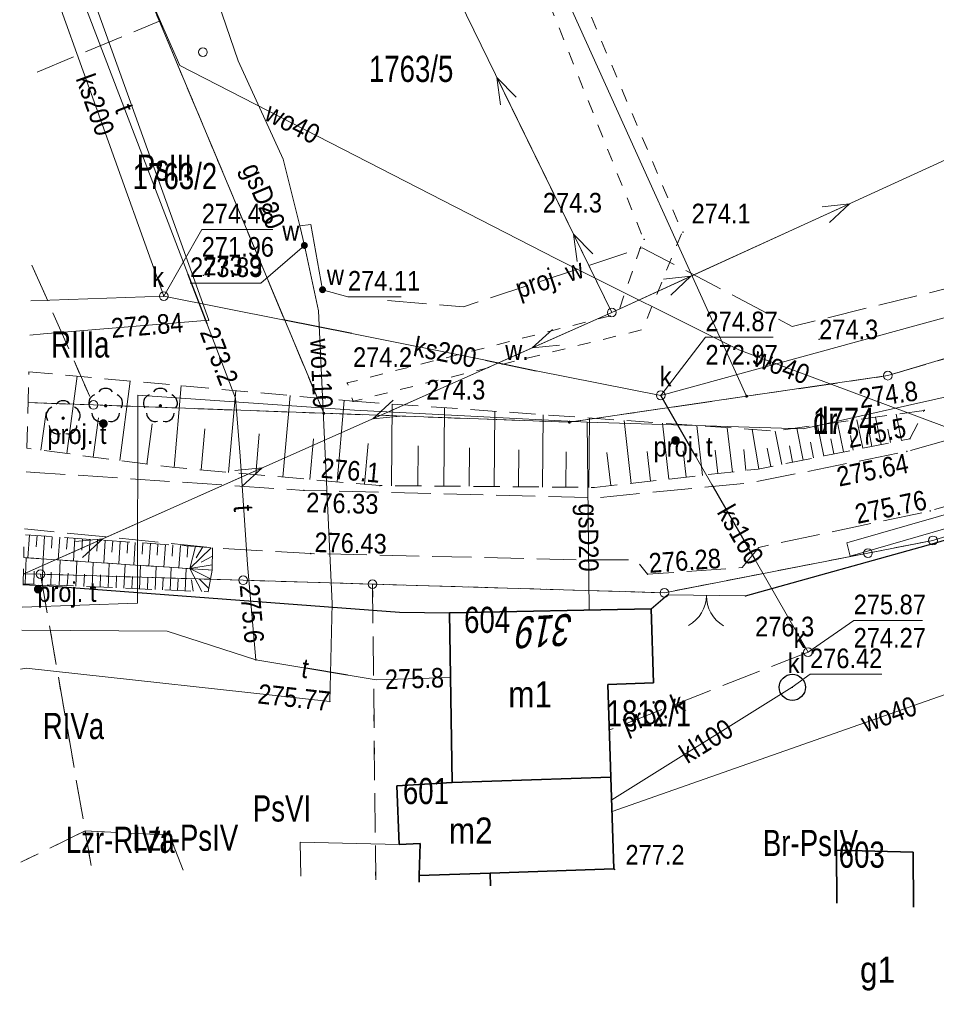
# Model space of a CAD drawing. Header units: metres. Extents: x 8377125 to 8377741, y 5529327 to 5529631.
# Tile 3 of 150: x 8377277 to 8377330, y 5529331 to 5529388. Entities that reach past the tile are written whole.
import ezdxf
from ezdxf.enums import TextEntityAlignment as Align

# ---------------------------------------------------------------- set-up
doc = ezdxf.new("R2010")
doc.units = ezdxf.units.M
doc.header["$MEASUREMENT"] = 0
for name, pattern in [('0.75_0.75', [1.5, 0.75, -0.75]), ('1.5_0.75', [2.25, 1.5, -0.75]), ('2.25_0.75', [3, 2.25, -0.75]), ('219-1000', [0]), ('egkk-1000', [3, 2.25, -0.75]), ('egug-1000', [1.5, 0.75, -0.75]), ('otob_1000', [0]), ('suep_nn_1000', [0])]:
    doc.linetypes.add(name, pattern=pattern)
doc.layers.get('0').update_dxf_attribs({"color": 2})
for name, color, linetype in [('000 Inne (niezydentyfikowane)', 7, 'Continuous'), ('203-punkt graniczny', 7, 'Continuous'), ('brama', 7, 'Continuous'), ('drzewo liściaste', 7, 'Continuous'), ('obudowa ochronna przewodu', 7, 'Continuous'), ('ogrodzenie trwałe', 7, 'Continuous'), ('osadnik  szambo', 7, 'Continuous'), ('osadnik  szambo-Atr17', 7, 'Continuous'), ('przewód wodociągowy - ob. projektowany', 7, 'Continuous'), ('przewód wodociągowy - ob. projektowany-Atr1', 7, 'Continuous'), ('rzędna-Atr3', 7, 'Continuous'), ('rów melioracyjny (poligon)', 7, 'Continuous'), ('rów melioracyjny (poligon)-Atr17', 7, 'Continuous'), ('rów przydrożny (poligon)', 7, 'Continuous'), ('studnia kanalizacyjna', 7, 'Continuous'), ('studnia kanalizacyjna-Atr17', 7, 'Continuous'), ('zasuwa lub zawór', 7, 'Continuous'), ('zasuwa lub zawór-Atr17', 7, 'Continuous')]:
    doc.layers.add(name, color=color, linetype=linetype)
for name, color, linetype, lineweight in [('202-punkt graniczny', 7, 'Continuous', 0), ('210-oznaczenie konturu użytku gruntowego', 7, 'Continuous', 0), ('211-numer działki ewidencyjnej', 7, 'Continuous', 0), ('217-kontur klasyfikacyjny', 7, 'Continuous', 0), ('218-kontur użytku gruntowego', 7, 'Continuous', 0), ('219-działka ewidencyjna', 7, 'Continuous', 0), ('238-Punkt adresowy budynku', 7, 'Continuous', 0), ('312-budynek ewidencyjny', 7, 'Continuous', 0), ('312-oznaczenie budynku ewidencyjnego', 7, 'Continuous', 0), ('312-oznaczenie budynku ewidencyjnego-Atr117', 7, 'Continuous', 0), ('inna budowla', 7, 'Continuous', 0), ('jezdnia', 7, 'Continuous', 0), ('pikieta naturalna', 7, 'Continuous', 0), ('pikieta naturalna-Atr2', 7, 'Continuous', 0), ('pikieta sztuczna', 7, 'Continuous', 0), ('pikieta sztuczna-Atr2', 7, 'Continuous', 0), ('przewód elektroenergetyczny niskiego napięcia', 7, 'Continuous', 0), ('przewód gazowy', 7, 'Continuous', 0), ('przewód gazowy-Atr1', 7, 'Continuous', 0), ('przewód kanalizacyjny', 7, 'Continuous', 0), ('przewód kanalizacyjny - ob. projektowany', 7, 'Continuous', 0), ('przewód kanalizacyjny - ob. projektowany-Atr1', 7, 'Continuous', 0), ('przewód kanalizacyjny-Atr1', 7, 'Continuous', 0), ('przewód telekomunikacyjny podziemny', 7, 'Continuous', 0), ('przewód telekomunikacyjny podziemny-Atr1', 7, 'Continuous', 0), ('przewód wodociągowy', 7, 'Continuous', 0), ('przewód wodociągowy-Atr1', 7, 'Continuous', 0), ('rzędna', 7, 'Continuous', 0), ('rzędna-Atr2', 7, 'Continuous', 0), ('skarpa nieumocniona', 7, 'Continuous', 0), ('słup przewodów napowietrznych', 7, 'Continuous', 0), ('słupek telekomunikacyjny - ob. projektowany', 7, 'Continuous', 0), ('słupek telekomunikacyjny - ob. projektowany-Atr17', 7, 'Continuous', 0)]:
    doc.layers.add(name, color=color, linetype=linetype, lineweight=lineweight)
doc.styles.get("Standard").update_dxf_attribs({"font": 'Working1250.shx', "width": 0.75})
doc.linetypes.add('902-1000', pattern='A,5,0,[1,ksztalty.shx,S=1,R=0,X=0,Y=0],5', length=10)

# ---------------------------------------------------------------- blocks, each defined once
blk = doc.blocks.new('OP021')
at = {"linetype": 'Continuous', "lineweight": 13}
h = blk.add_hatch(color=0, dxfattribs=at)
edge = h.paths.add_edge_path()
edge.add_arc((0, 0), 0.1, 0, 360)
at = {"color": 0, "linetype": 'Continuous', "lineweight": -3}
for centre, start, end in [((-0.476, 0.154), 110.388, 213.756), ((0, 0.5), 38.316, 141.684), ((0.476, 0.154), 326.244, 69.612), ((-0.294, -0.404), 182.272, 285.64), ((0.294, -0.404), 254.36, 357.728), ((0.294, -0.404), 254.36, 357.728)]:
    blk.add_arc(centre, 0.5, start, end, dxfattribs=at)
blk = doc.blocks.new('PW01')
at = {"linetype": 'Continuous', "lineweight": 13}
h = blk.add_hatch(color=0, dxfattribs=at)
edge = h.paths.add_edge_path()
edge.add_arc((0, 0), 0.045, 0, 360)
blk = doc.blocks.new('US15')
at = {"color": 0, "linetype": 'Continuous', "lineweight": 13}
blk.add_circle((0, 0), 0.25, dxfattribs=at)
blk = doc.blocks.new('US25')
at = {"linetype": 'Continuous', "lineweight": 0}
h = blk.add_hatch(color=0, dxfattribs=at)
edge = h.paths.add_edge_path()
edge.add_arc((0, 0), 0.2, 0, 360)
blk = doc.blocks.new('SUKM')
at = {"color": 0, "linetype": 'Continuous'}
blk.add_circle((0, 0), 0.75, dxfattribs=at)
blk = doc.blocks.new('SUEP1')
at = {"color": 0, "linetype": 'Continuous'}
for p, q in [((0, 0), (5, 0)), ((5, 0), (3.5, 0.5)), ((5, 0), (3.5, -0.5)), ((5, 0), (15, 0)), ((15, 0), (13.5, 0.5)), ((15, 0), (13.5, -0.5))]:
    blk.add_line(p, q, dxfattribs=at)
blk = doc.blocks.new('OK02')
at = {"color": 0, "linetype": 'Continuous', "lineweight": 0}
for centre, start, end in [((-2, 0), 0, 60), ((2, 0), 120, 180)]:
    blk.add_arc(centre, 2, start, end, dxfattribs=at)
blk = doc.blocks.new('US09')
at = {"linetype": 'Continuous', "lineweight": 0}
h = blk.add_hatch(color=0, dxfattribs=at)
edge = h.paths.add_edge_path()
edge.add_arc((0, 0), 0.25, 0, 360)
blk = doc.blocks.new('202')
at = {"color": 0, "linetype": 'Continuous', "lineweight": 0}
blk.add_circle((0, 0), 0.25, dxfattribs=at)
blk = doc.blocks.new('203')
at = {"linetype": 'Continuous', "lineweight": 0}
h = blk.add_hatch(color=0, dxfattribs=at)
edge = h.paths.add_edge_path()
edge.add_arc((0, 0), 0.09, 0, 360)

msp = doc.modelspace()

# ---------------------------------------------------------------- linework, layer by layer
at = {"layer": '000 Inne (niezydentyfikowane)', "color": 7, "linetype": 'Continuous', "lineweight": 13}
for p, q in [((8377280.04, 5529363.01), (8377280.62, 5529367.45)), ((8377283.08, 5529362.61), (8377283.67, 5529367.17)), ((8377286.18, 5529362.21), (8377286.6, 5529366.91)), ((8377289.31, 5529361.93), (8377289.72, 5529366.62)), ((8377292.43, 5529361.66), (8377292.84, 5529366.34)), ((8377295.54, 5529361.39), (8377295.95, 5529366.06)), ((8377298.65, 5529361.16), (8377298.69, 5529365.85)), ((8377278.55, 5529363.2), (8377278.84, 5529365.39)), ((8377301.66, 5529361.14), (8377301.69, 5529365.64)), ((8377304.55, 5529361.12), (8377304.58, 5529365.44)), ((8377307.32, 5529361.09), (8377307.35, 5529365.24)), ((8377327.91, 5529363.76), (8377327.61, 5529365.27)), ((8377281.55, 5529362.81), (8377281.84, 5529365.06)), ((8377284.62, 5529362.41), (8377284.92, 5529364.72)), ((8377309.97, 5529361.07), (8377310.01, 5529365.05)), ((8377312.41, 5529361.3), (8377312, 5529364.91)), ((8377314.57, 5529361.55), (8377314.21, 5529364.76)), ((8377316.49, 5529361.76), (8377316.17, 5529364.62)), ((8377323.45, 5529362.87), (8377323.1, 5529364.64)), ((8377324.59, 5529363.1), (8377324.25, 5529364.8)), ((8377325.69, 5529363.32), (8377325.36, 5529364.95)), ((8377326.75, 5529363.53), (8377326.43, 5529365.1)), ((8377287.74, 5529362.07), (8377287.95, 5529364.42)), ((8377290.87, 5529361.8), (8377291.07, 5529364.14)), ((8377318.21, 5529361.95), (8377317.92, 5529364.49)), ((8377319.73, 5529362.13), (8377319.34, 5529364.39)), ((8377321.04, 5529362.39), (8377320.66, 5529364.3)), ((8377322.27, 5529362.64), (8377321.91, 5529364.47)), ((8377326.22, 5529363.42), (8377326.06, 5529364.23)), ((8377327.29, 5529363.64), (8377327.13, 5529364.41)), ((8377293.98, 5529361.52), (8377294.19, 5529363.86)), ((8377297.1, 5529361.25), (8377297.31, 5529363.59)), ((8377322.87, 5529362.76), (8377322.69, 5529363.66)), ((8377324.03, 5529362.99), (8377323.86, 5529363.85)), ((8377325.14, 5529363.21), (8377324.98, 5529364.04)), ((8377300.17, 5529361.15), (8377300.19, 5529363.45)), ((8377303.12, 5529361.13), (8377303.14, 5529363.33)), ((8377305.95, 5529361.11), (8377305.97, 5529363.22)), ((8377308.66, 5529361.08), (8377308.68, 5529363.11)), ((8377311.23, 5529361.17), (8377311.01, 5529363.08)), ((8377313.52, 5529361.43), (8377313.33, 5529363.13)), ((8377315.56, 5529361.66), (8377315.39, 5529363.17)), ((8377317.37, 5529361.86), (8377317.22, 5529363.21)), ((8377318.99, 5529362.04), (8377318.86, 5529363.24)), ((8377320.41, 5529362.26), (8377320.2, 5529363.31)), ((8377321.66, 5529362.51), (8377321.48, 5529363.45)), ((8377277.89, 5529358.33), (8377277.8, 5529357.02)), ((8377278.33, 5529358.3), (8377278.28, 5529357.65)), ((8377278.76, 5529358.27), (8377278.67, 5529356.97)), ((8377279.2, 5529358.24), (8377279.15, 5529357.59)), ((8377279.63, 5529358.21), (8377279.54, 5529356.91)), ((8377280.07, 5529358.18), (8377280.02, 5529357.53)), ((8377280.5, 5529358.15), (8377280.41, 5529356.85)), ((8377280.94, 5529358.12), (8377280.89, 5529357.47)), ((8377281.37, 5529358.09), (8377281.28, 5529356.79)), ((8377281.8, 5529358.06), (8377281.76, 5529357.41)), ((8377282.24, 5529358.03), (8377282.15, 5529356.73)), ((8377282.67, 5529358), (8377282.62, 5529357.35)), ((8377283.1, 5529357.97), (8377283.01, 5529356.68)), ((8377283.53, 5529357.94), (8377283.49, 5529357.3)), ((8377283.96, 5529357.91), (8377283.88, 5529356.62)), ((8377284.4, 5529357.88), (8377284.35, 5529357.24)), ((8377284.83, 5529357.85), (8377284.74, 5529356.56)), ((8377285.26, 5529357.82), (8377285.21, 5529357.18)), ((8377285.69, 5529357.79), (8377285.6, 5529356.5)), ((8377286.12, 5529357.77), (8377286.07, 5529357.12)), ((8377286.55, 5529357.74), (8377286.46, 5529356.45)), ((8377286.98, 5529357.71), (8377286.93, 5529357.06)), ((8377287.41, 5529357.68), (8377287.08, 5529356.41)), ((8377288.31, 5529357.61), (8377287.08, 5529356.41)), ((8377287.84, 5529357.65), (8377287.46, 5529357.03)), ((8377277.64, 5529355.54), (8377277.7, 5529357.03)), ((8377278.62, 5529355.49), (8377278.68, 5529356.96)), ((8377279.59, 5529355.45), (8377279.65, 5529356.9)), ((8377280.54, 5529355.41), (8377280.6, 5529356.84)), ((8377281.48, 5529355.37), (8377281.54, 5529356.77)), ((8377288.38, 5529357.13), (8377287.73, 5529356.77)), ((8377278.13, 5529355.52), (8377278.16, 5529356.26)), ((8377279.11, 5529355.47), (8377279.14, 5529356.2)), ((8377280.06, 5529355.43), (8377280.1, 5529356.15)), ((8377282.4, 5529355.33), (8377282.46, 5529356.71)), ((8377283.31, 5529355.29), (8377283.37, 5529356.65)), ((8377284.21, 5529355.25), (8377284.26, 5529356.59)), ((8377285.09, 5529355.21), (8377285.15, 5529356.53)), ((8377285.96, 5529355.17), (8377286.01, 5529356.48)), ((8377286.82, 5529355.14), (8377286.88, 5529356.42)), ((8377288.37, 5529356.62), (8377287.08, 5529356.41)), ((8377288.28, 5529355.83), (8377287.09, 5529356.41)), ((8377287.78, 5529355.1), (8377287.09, 5529356.41)), ((8377281.01, 5529355.39), (8377281.04, 5529356.1)), ((8377281.94, 5529355.35), (8377281.97, 5529356.05)), ((8377282.86, 5529355.31), (8377282.89, 5529356)), ((8377283.76, 5529355.27), (8377283.79, 5529355.95)), ((8377284.65, 5529355.23), (8377284.68, 5529355.9)), ((8377285.52, 5529355.19), (8377285.55, 5529355.85)), ((8377286.39, 5529355.16), (8377286.42, 5529355.8)), ((8377287.27, 5529355.12), (8377287.18, 5529355.76)), ((8377288.17, 5529355.26), (8377287.63, 5529355.83))]:
    msp.add_line(p, q, dxfattribs=at)
at = {"layer": '217-kontur klasyfikacyjny', "color": 3, "linetype": 'egkk-1000', "lineweight": 18, "flags": 128}
for points in [[(8377294.77, 5529365.32), (8377280.76, 5529398.75)], [(8377327.13, 5529367.48), (8377358.51, 5529376.84)], [(8377278.027, 5529373.826), (8377281.56, 5529365.8)], [(8377319.03, 5529366.3), (8377327.13, 5529367.48)], [(8377277.806, 5529365.933), (8377281.56, 5529365.8)], [(8377281.56, 5529365.8), (8377294.77, 5529365.32)], [(8377308.86, 5529364.81), (8377319.03, 5529366.3)], [(8377294.77, 5529365.32), (8377308.86, 5529364.81)], [(8377341.4, 5529361.67), (8377329.72, 5529358.03)], [(8377329.72, 5529358.03), (8377325.99, 5529357.3)], [(8377325.99, 5529357.3), (8377314.31, 5529355.02)], [(8377278.52, 5529356.09), (8377277.532, 5529356.119)], [(8377278.52, 5529356.09), (8377281.08, 5529341.36)], [(8377290.15, 5529355.74), (8377278.52, 5529356.09)], [(8377297.57, 5529355.52), (8377290.15, 5529355.74)], [(8377297.57, 5529355.52), (8377297.752, 5529338.546)], [(8377314.31, 5529355.02), (8377297.57, 5529355.52)], [(8377281.08, 5529341.36), (8377277.401, 5529339.573)], [(8377281.08, 5529341.36), (8377281.426, 5529339.37)], [(8377285.92, 5529341.12), (8377281.08, 5529341.36)], [(8377286.705, 5529339.104), (8377285.92, 5529341.12)]]:
    msp.add_lwpolyline(points, dxfattribs=at)
at = {"layer": '218-kontur użytku gruntowego', "color": 3, "linetype": 'egug-1000', "lineweight": 18, "flags": 128}
for points in [[(8377294.77, 5529365.32), (8377280.76, 5529398.75)], [(8377327.13, 5529367.48), (8377358.51, 5529376.84)], [(8377278.027, 5529373.826), (8377281.56, 5529365.8)], [(8377319.03, 5529366.3), (8377327.13, 5529367.48)], [(8377277.806, 5529365.933), (8377281.56, 5529365.8)], [(8377281.56, 5529365.8), (8377294.77, 5529365.32)], [(8377308.86, 5529364.81), (8377319.03, 5529366.3)], [(8377294.77, 5529365.32), (8377308.86, 5529364.81)], [(8377341.4, 5529361.67), (8377329.72, 5529358.03)], [(8377329.72, 5529358.03), (8377325.99, 5529357.3)], [(8377325.99, 5529357.3), (8377314.31, 5529355.02)], [(8377278.52, 5529356.09), (8377277.532, 5529356.119)], [(8377278.52, 5529356.09), (8377281.08, 5529341.36)], [(8377290.15, 5529355.74), (8377278.52, 5529356.09)], [(8377297.57, 5529355.52), (8377290.15, 5529355.74)], [(8377297.57, 5529355.52), (8377297.752, 5529338.546)], [(8377314.31, 5529355.02), (8377297.57, 5529355.52)], [(8377281.08, 5529341.36), (8377277.401, 5529339.573)], [(8377281.426, 5529339.37), (8377281.08, 5529341.36)], [(8377285.92, 5529341.12), (8377281.08, 5529341.36)], [(8377286.705, 5529339.104), (8377285.92, 5529341.12)]]:
    msp.add_lwpolyline(points, dxfattribs=at)
at = {"layer": '219-działka ewidencyjna', "color": 7, "linetype": '219-1000', "lineweight": 18, "flags": 128}
for points in [[(8377319.03, 5529366.3), (8377299.02, 5529410.54)], [(8377294.77, 5529365.32), (8377280.76, 5529398.75)], [(8377358.51, 5529376.84), (8377327.13, 5529367.48)], [(8377327.13, 5529367.48), (8377319.03, 5529366.3)], [(8377281.56, 5529365.8), (8377277.806, 5529365.933)], [(8377294.77, 5529365.32), (8377281.56, 5529365.8)], [(8377319.03, 5529366.3), (8377308.86, 5529364.81)], [(8377308.86, 5529364.81), (8377294.77, 5529365.32)], [(8377329.72, 5529358.03), (8377341.4, 5529361.67)], [(8377329.72, 5529358.03), (8377325.99, 5529357.3)], [(8377325.99, 5529357.3), (8377314.31, 5529355.02)], [(8377278.52, 5529356.09), (8377277.532, 5529356.119)], [(8377290.15, 5529355.74), (8377278.52, 5529356.09)], [(8377297.57, 5529355.52), (8377290.15, 5529355.74)], [(8377314.31, 5529355.02), (8377297.57, 5529355.52)]]:
    msp.add_lwpolyline(points, dxfattribs=at)
at = {"layer": '312-budynek ewidencyjny', "color": 7, "linetype": 'Continuous', "lineweight": 35, "flags": 128}
for points in [[(8377301.99, 5529353.87), (8377313.56, 5529354.11)], [(8377313.56, 5529354.11), (8377313.68, 5529349.86)], [(8377302.13, 5529344.14), (8377301.99, 5529353.87)], [(8377313.68, 5529349.86), (8377311.07, 5529349.77)], [(8377311.07, 5529349.77), (8377311.24, 5529344.44)], [(8377302.13, 5529344.14), (8377311.24, 5529344.44)], [(8377311.24, 5529344.44), (8377302.13, 5529344.14)], [(8377311.24, 5529344.44), (8377311.42, 5529339.18)], [(8377298.97, 5529343.95), (8377302.13, 5529344.14)], [(8377299.09, 5529340.59), (8377298.97, 5529343.95)], [(8377300.3, 5529340.63), (8377299.09, 5529340.59)], [(8377300.25, 5529338.81), (8377300.3, 5529340.63)], [(8377324.19, 5529340.26), (8377328.59, 5529340.15)], [(8377324.206, 5529337.21), (8377324.19, 5529340.26)], [(8377328.59, 5529340.15), (8377328.607, 5529336.988)], [(8377300.242, 5529338.42), (8377300.25, 5529338.81)], [(8377304.32, 5529338.94), (8377300.25, 5529338.81)], [(8377300.25, 5529338.81), (8377304.32, 5529338.94)], [(8377311.42, 5529339.18), (8377304.32, 5529338.94)], [(8377304.32, 5529338.94), (8377304.344, 5529338.213)]]:
    msp.add_lwpolyline(points, dxfattribs=at)
at = {"layer": 'brama', "color": 7, "linetype": 'otob_1000', "lineweight": 18, "flags": 128}
msp.add_lwpolyline([(8377318.96, 5529354.84), (8377314.49, 5529354.9)], dxfattribs=at)
at = {"layer": 'inna budowla', "color": 7, "linetype": 'Continuous', "lineweight": 18, "flags": 128}
msp.add_lwpolyline([(8377293.459, 5529338.763), (8377293.42, 5529340.71), (8377299.09, 5529340.59), (8377300.3, 5529340.63), (8377300.25, 5529338.81), (8377300.242, 5529338.42)], dxfattribs=at)
at = {"layer": 'jezdnia', "color": 7, "linetype": '2.25_0.75', "lineweight": 18, "flags": 128}
for points in [[(8377277.695, 5529361.961), (8377278.2, 5529361.93), (8377293.63, 5529360.9), (8377310.5, 5529360.48), (8377319.37, 5529361.35), (8377328.22, 5529363.13), (8377339.71, 5529366.36), (8377354.04, 5529371.41), (8377355.97, 5529372.32), (8377360.29, 5529374.94), (8377362.8, 5529379.34), (8377362.77, 5529380.92), (8377362.54, 5529383), (8377360.4, 5529384.47), (8377349.64, 5529391.82), (8377340.62, 5529398.14), (8377334.24, 5529403.03), (8377329.71, 5529406.95), (8377325.37, 5529411.15), (8377320.6, 5529417.47), (8377313.93, 5529425.79), (8377310.72, 5529429.36), (8377307.38, 5529433.92), (8377292.91, 5529457.08), (8377290.29, 5529460.98), (8377287.39, 5529465.53), (8377285.2, 5529468.73), (8377280.871, 5529475.584)], [(8377443.04, 5529345.94), (8377433.33, 5529347.99), (8377429.84, 5529348.86), (8377424.97, 5529350.27), (8377417.41, 5529352.72), (8377412.73, 5529354.53), (8377406.32, 5529357.3), (8377399.1, 5529360.76), (8377391.2, 5529364.89), (8377382.64, 5529369.9), (8377376.04, 5529374.16), (8377373.14, 5529374.17), (8377371.24, 5529374.06), (8377367.31, 5529372.76), (8377363.92, 5529371.49), (8377361.2, 5529370.29), (8377360.71, 5529369.31), (8377356.58, 5529368.12), (8377355.84, 5529368.15), (8377349.93, 5529366.07), (8377340.52, 5529362.94), (8377329.56, 5529359.72), (8377319.73, 5529357.63), (8377318.78, 5529356.47), (8377313.35, 5529356.09), (8377312.67, 5529356.92), (8377309.78, 5529356.91), (8377294.03, 5529357.27), (8377288.38, 5529357.61), (8377277.604, 5529358.697)]]:
    msp.add_lwpolyline(points, dxfattribs=at)
at = {"layer": 'obudowa ochronna przewodu', "color": 7, "linetype": 'Continuous', "lineweight": 25, "flags": 128}
for points in [[(8377288.08, 5529370.45), (8377286.99, 5529373.28)], [(8377296.38, 5529369.89), (8377292.42, 5529370.68)], [(8377304.04, 5529368.36), (8377306.95, 5529367.76)], [(8377316.08, 5529362.9), (8377314.1, 5529366.35)], [(8377317.03, 5529361.24), (8377319.51, 5529356.92)], [(8377296.14, 5529350.3), (8377293.74, 5529350.7)]]:
    msp.add_lwpolyline(points, dxfattribs=at)
at = {"layer": 'ogrodzenie trwałe', "color": 7, "linetype": '902-1000', "lineweight": 25, "flags": 128}
for points in [[(8377318.96, 5529354.84), (8377329.81, 5529357.87), (8377351.43, 5529364.31), (8377354.39, 5529365.07), (8377355.53, 5529360.66), (8377356.6, 5529360.91)], [(8377277.515, 5529355.495), (8377279.01, 5529355.43), (8377299.11, 5529353.91), (8377301.99, 5529353.87)], [(8377313.56, 5529354.11), (8377314.49, 5529354.9)]]:
    msp.add_lwpolyline(points, dxfattribs=at)
at = {"layer": 'przewód elektroenergetyczny niskiego napięcia', "color": 1, "linetype": 'suep_nn_1000', "lineweight": 18, "flags": 128}
for points in [[(8377311.29, 5529371.1), (8377294.2, 5529406.1)], [(8377311.29, 5529371.1), (8377346.87, 5529387.38)], [(8377277.531, 5529356.087), (8377311.29, 5529371.1)]]:
    msp.add_lwpolyline(points, dxfattribs=at)
at = {"layer": 'przewód gazowy', "color": 40, "linetype": 'Continuous', "lineweight": 18}
msp.add_lwpolyline([(8377363.946, 5529436.866), (8377368.85, 5529427.14), (8377381.93, 5529403.5), (8377368.17, 5529387.31), (8377358.01, 5529376.53), (8377340.05, 5529368.4), (8377322.27, 5529364.42), (8377309.89, 5529364.81), (8377296.54, 5529365.5), (8377284.11, 5529366.36), (8377284.09, 5529354.43), (8377277.478, 5529354.194)], dxfattribs=at)
at = {"layer": 'przewód gazowy', "color": 40, "linetype": 'Continuous', "lineweight": 18, "flags": 128}
msp.add_lwpolyline([(8377309.89, 5529364.81), (8377310, 5529354.04)], dxfattribs=at)
at = {"layer": 'przewód kanalizacyjny', "color": 34, "linetype": 'Continuous', "lineweight": 18, "flags": 128}
for points in [[(8377278.529, 5529391.789), (8377285.59, 5529372.04)], [(8377415.98, 5529350.86), (8377388.49, 5529363.3), (8377388.32, 5529362.55), (8377387.42, 5529358.67), (8377386.88, 5529356.33), (8377368.31, 5529357.02), (8377367.06, 5529364.4), (8377362.59, 5529367.24), (8377355.03, 5529372.05), (8377353.71, 5529372.9), (8377350.33, 5529375.04), (8377348.97, 5529375.91), (8377314.1, 5529366.35), (8377306.95, 5529367.76), (8377304.04, 5529368.36), (8377296.38, 5529369.89), (8377292.42, 5529370.68), (8377285.59, 5529372.04)], [(8377277.97, 5529371.773), (8377285.59, 5529372.04)], [(8377322.55, 5529351.62), (8377319.51, 5529356.92), (8377317.03, 5529361.24), (8377316.08, 5529362.9), (8377314.1, 5529366.34)], [(8377321.65, 5529349.6), (8377311.29, 5529343.15)]]:
    msp.add_lwpolyline(points, dxfattribs=at)
at = {"layer": 'przewód kanalizacyjny - ob. projektowany', "color": 34, "linetype": '2.25_0.75', "lineweight": 18, "flags": 128}
msp.add_lwpolyline([(8377322.55, 5529351.62), (8377311.15, 5529347.14)], dxfattribs=at)
at = {"layer": 'przewód telekomunikacyjny podziemny', "color": 30, "linetype": 'Continuous', "lineweight": 18, "flags": 128}
for points in [[(8377278.623, 5529395.15), (8377289.7, 5529366.19), (8377289.97, 5529362.87), (8377290.4, 5529356.65), (8377290.88, 5529351.17), (8377285.78, 5529352.83), (8377277.442, 5529352.886)], [(8377290.88, 5529351.17), (8377297.78, 5529350.03), (8377302.04, 5529350.17)]]:
    msp.add_lwpolyline(points, dxfattribs=at)
at = {"layer": 'przewód wodociągowy', "color": 5, "linetype": 'Continuous', "lineweight": 18, "flags": 128}
for points in [[(8377277.379, 5529350.646), (8377277.7, 5529350.69), (8377295.12, 5529348.79), (8377295.26, 5529354.4), (8377294.47, 5529371.2), (8377293.66, 5529374.95), (8377293.4, 5529376.08), (8377292.44, 5529379.9), (8377289.87, 5529385.54), (8377285.96, 5529396.94), (8377284.84, 5529399.46), (8377281.7, 5529407.55)], [(8377278.836, 5529402.776), (8377286.51, 5529385.28), (8377308.09, 5529374.21), (8377318.58, 5529368.97), (8377339.76, 5529361.06), (8377341.31, 5529358.97)], [(8377277.914, 5529369.797), (8377278.7, 5529369.88), (8377288.17, 5529370.66), (8377278.678, 5529397.123)], [(8377294.7, 5529372.41), (8377294.03, 5529376.15), (8377293.4, 5529376.08)], [(8377311.31, 5529342.48), (8377344.9, 5529354.28)]]:
    msp.add_lwpolyline(points, dxfattribs=at)
at = {"layer": 'przewód wodociągowy - ob. projektowany', "color": 5, "linetype": '2.25_0.75', "lineweight": 18, "flags": 128}
for points in [[(8377278.336, 5529384.898), (8377285.39, 5529387.83)], [(8377298.43, 5529371.79), (8377302.78, 5529371.43), (8377313.04, 5529374.82), (8377321.64, 5529370.3), (8377351.85, 5529377.74), (8377364.41, 5529356.53), (8377404.51, 5529350.46), (8377438.66, 5529338.04), (8377439.025, 5529331.413)]]:
    msp.add_lwpolyline(points, dxfattribs=at)
at = {"layer": 'rzędna-Atr2', "color": 7, "flags": 128}
for points in [[(8377285.59, 5529372.04), (8377287.77, 5529375.87), (8377291.852, 5529375.87)], [(8377293.66, 5529374.95), (8377291.17, 5529372.79), (8377287.104, 5529372.79)], [(8377294.7, 5529372.41), (8377296.16, 5529372.01), (8377299.22, 5529372.01)], [(8377314.1, 5529366.35), (8377316.67, 5529369.68), (8377320.556, 5529369.68)], [(8377322.55, 5529351.62), (8377325.17, 5529353.44), (8377329.12, 5529353.44)], [(8377321.65, 5529349.6), (8377322.67, 5529350.35), (8377326.794, 5529350.35)]]:
    msp.add_lwpolyline(points, dxfattribs=at)
at = {"layer": 'rów melioracyjny (poligon)', "color": 7, "linetype": '0.75_0.75', "lineweight": 18, "flags": 128}
msp.add_lwpolyline([(8377313.79, 5529419.91), (8377314.44, 5529419.78), (8377315.4, 5529418.44), (8377301.29, 5529408.94), (8377315.33, 5529375.73), (8377313.06, 5529370.12), (8377296.45, 5529366.01), (8377296.12, 5529367.06), (8377311.64, 5529371.02), (8377313.11, 5529375.33), (8377299.3, 5529409.85), (8377313.22, 5529419.67)], close=True, dxfattribs=at)
at = {"layer": 'rów przydrożny (poligon)', "color": 7, "linetype": 'Continuous', "lineweight": 18, "flags": 128}
msp.add_lwpolyline([(8377356.54, 5529367.91), (8377357.21, 5529365.9), (8377354.26, 5529365.61), (8377347.66, 5529363.7), (8377340.78, 5529361.71), (8377339.97, 5529361.47), (8377324.96, 5529357.13), (8377324.78, 5529357.89), (8377347.47, 5529364.41), (8377353.64, 5529366.41)], close=True, dxfattribs=at)
at = {"layer": 'skarpa nieumocniona', "color": 7, "linetype": '1.5_0.75', "lineweight": 18, "flags": 128}
for points in [[(8377296.45, 5529366.01), (8377320.66, 5529364.3), (8377329.22, 5529365.49), (8377328.4, 5529363.86), (8377319.69, 5529362.12), (8377310.31, 5529361.07), (8377297.99, 5529361.17), (8377286.07, 5529362.22), (8377277.73, 5529363.31), (8377277.86, 5529367.7)], [(8377288.38, 5529357.61), (8377288.37, 5529356.32), (8377277.56, 5529357.04), (8377277.59, 5529358.35)], [(8377288.37, 5529356.32), (8377288.14, 5529355.08), (8377277.52, 5529355.54), (8377277.56, 5529357.04)]]:
    msp.add_lwpolyline(points, close=True, dxfattribs=at)

# ---------------------------------------------------------------- block references
at = {"layer": '202-punkt graniczny', "color": 7, "linetype": 'Continuous', "lineweight": 18}
for p in [(8377327.13, 5529367.48), (8377281.56, 5529365.8), (8377329.72, 5529358.03), (8377325.99, 5529357.3), (8377278.52, 5529356.09), (8377290.15, 5529355.74), (8377297.57, 5529355.52), (8377314.31, 5529355.02)]:
    msp.add_blockref('202', p, dxfattribs=at)
at = {"layer": '203-punkt graniczny', "color": 7, "linetype": 'Continuous', "lineweight": 18}
for p in [(8377319.03, 5529366.3), (8377294.77, 5529365.32), (8377308.86, 5529364.81)]:
    msp.add_blockref('203', p, dxfattribs=at)
at = {"layer": 'brama', "color": 7, "linetype": 'Continuous', "lineweight": 18, "rotation": 179.231}
msp.add_blockref('OK02', (8377316.725, 5529354.87), dxfattribs=at)
at = {"layer": 'drzewo liściaste', "color": 94, "linetype": 'Continuous', "lineweight": 18}
for p in [(8377282.26, 5529365.75), (8377285.4, 5529365.75), (8377279.82, 5529365.04)]:
    msp.add_blockref('OP021', p, dxfattribs=at)
at = {"layer": 'osadnik  szambo', "color": 34, "linetype": 'Continuous', "lineweight": 18}
msp.add_blockref('SUKM', (8377321.65, 5529349.6), dxfattribs=at)
at = {"layer": 'pikieta naturalna', "color": 7, "linetype": 'Continuous', "lineweight": 13}
for p in [(8377315.38, 5529375.71), (8377313.15, 5529375.3), (8377287.86, 5529373.23), (8377323.19, 5529369.57), (8377296.12, 5529367.06), (8377296.45, 5529366.01), (8377329.22, 5529365.49), (8377328.4, 5529363.86), (8377297.99, 5529361.17), (8377318.96, 5529354.84), (8377311.46, 5529339.15)]:
    msp.add_blockref('PW01', p, dxfattribs=at)
at = {"layer": 'pikieta sztuczna', "color": 7, "linetype": 'Continuous', "lineweight": 13}
for p in [(8377328.22, 5529363.13), (8377293.63, 5529360.9), (8377329.56, 5529359.72), (8377294.03, 5529357.27), (8377313.35, 5529356.09)]:
    msp.add_blockref('PW01', p, dxfattribs=at)
at = {"layer": 'przewód elektroenergetyczny niskiego napięcia', "color": 1, "linetype": 'Continuous', "lineweight": 18}
for p, rotation in [((8377311.29, 5529371.1), 116.026), ((8377311.29, 5529371.1), 24.587), ((8377311.29, 5529371.1), 203.975), ((8377277.531, 5529356.087), 23.975)]:
    msp.add_blockref('SUEP1', p, dxfattribs=dict(at, rotation=rotation))
at = {"layer": 'rzędna', "color": 5, "linetype": 'Continuous', "lineweight": 18}
for p in [(8377293.66, 5529374.95), (8377294.7, 5529372.41), (8377288.17, 5529370.66), (8377295.12, 5529348.79)]:
    msp.add_blockref('PW01', p, dxfattribs=at)
at = {"layer": 'rzędna', "color": 34, "linetype": 'Continuous', "lineweight": 18}
for p in [(8377285.59, 5529372.04), (8377314.1, 5529366.35), (8377322.55, 5529351.62), (8377321.65, 5529349.6)]:
    msp.add_blockref('PW01', p, dxfattribs=at)
at = {"layer": 'rzędna', "color": 30, "linetype": 'Continuous', "lineweight": 18}
for p in [(8377289.7, 5529366.19), (8377290.88, 5529351.17), (8377302.04, 5529350.17)]:
    msp.add_blockref('PW01', p, dxfattribs=at)
at = {"layer": 'studnia kanalizacyjna', "color": 34, "linetype": 'Continuous', "lineweight": 18}
for p in [(8377285.59, 5529372.04), (8377314.1, 5529366.35), (8377322.55, 5529351.62)]:
    msp.add_blockref('US15', p, dxfattribs=at)
at = {"layer": 'słup przewodów napowietrznych', "color": 7, "linetype": 'Continuous', "lineweight": 18}
for p in [(8377287.84, 5529386.04), (8377311.29, 5529371.1)]:
    msp.add_blockref('US15', p, dxfattribs=at)
at = {"layer": 'słupek telekomunikacyjny - ob. projektowany', "color": 30, "linetype": 'Continuous', "lineweight": 18}
for p in [(8377282.13, 5529364.73), (8377314.95, 5529363.76), (8377278.39, 5529355.23)]:
    msp.add_blockref('US09', p, dxfattribs=at)
at = {"layer": 'zasuwa lub zawór', "color": 5, "linetype": 'Continuous', "lineweight": 18}
for p in [(8377293.66, 5529374.95), (8377294.7, 5529372.41)]:
    msp.add_blockref('US25', p, dxfattribs=at)

# ---------------------------------------------------------------- texts
at = {"layer": '210-oznaczenie konturu użytku gruntowego', "color": 3, "linetype": 'Continuous', "lineweight": 18, "width": 0.79}
for s, p in [('PsIII', (8377284.04, 5529378.66)), ('RIIIa', (8377279.13, 5529368.52)), ('dr', (8377322.84, 5529364.14)), ('RIVa', (8377278.65, 5529346.63)), ('PsVI', (8377290.7, 5529341.9)), ('Lzr-RIVa', (8377279.97, 5529340.1)), ('Lzr-PsIV', (8377283.79, 5529340.22)), ('Br-PsIV', (8377319.96, 5529339.92))]:
    msp.add_text(s, height=1.5, dxfattribs=at).set_placement(p)
at = {"layer": '211-numer działki ewidencyjnej', "color": 7, "linetype": 'Continuous', "lineweight": 18, "width": 0.79}
for s, p in [('1763/5', (8377297.36, 5529384.33)), ('1763/2', (8377283.81, 5529378.18)), ('1774', (8377322.84, 5529364.14)), ('1812/1', (8377311, 5529347.36))]:
    msp.add_text(s, height=1.5, dxfattribs=at).set_placement(p)
at = {"layer": '238-Punkt adresowy budynku', "color": 7, "linetype": 'Continuous', "lineweight": 18, "oblique": 15, "width": 0.79}
msp.add_text('319', height=1.8, rotation=183.415, dxfattribs=at).set_placement((8377307.54, 5529353.73), align=Align.CENTER)
at = {"layer": '312-oznaczenie budynku ewidencyjnego', "color": 7, "linetype": 'Continuous', "lineweight": 18, "width": 0.79}
for s, p in [('604', (8377302.82, 5529352.72)), ('601', (8377299.31, 5529342.9)), ('603', (8377324.31, 5529339.25))]:
    msp.add_text(s, height=1.5, dxfattribs=at).set_placement(p)
at = {"layer": '312-oznaczenie budynku ewidencyjnego-Atr117', "color": 7, "width": 0.9}
for s, p in [('m1', (8377306.61, 5529349.2)), ('m2', (8377303.2, 5529341.38)), ('g1', (8377326.54, 5529333.4))]:
    msp.add_text(s, height=1.5, dxfattribs=at).set_placement(p, align=Align.MIDDLE_CENTER)
at = {"layer": 'osadnik  szambo-Atr17', "color": 34, "width": 0.9}
msp.add_text('kl', height=1.125, dxfattribs=at).set_placement((8377321.39, 5529350.42))
at = {"layer": 'pikieta naturalna-Atr2', "color": 7, "width": 0.9}
msp.add_text('274.3', height=1.125, dxfattribs=at).set_placement((8377310.73, 5529376.84), align=Align.RIGHT)
for s, p in [('274.1', (8377315.87, 5529376.22)), ('273.9', (8377287.86, 5529373.23)), ('274.3', (8377323.19, 5529369.57)), ('274.2', (8377296.45, 5529367.98)), ('274.3', (8377300.65, 5529366.11)), ('277.2', (8377312.08, 5529339.43))]:
    msp.add_text(s, height=1.125, dxfattribs=at).set_placement(p)
for s, rotation, p in [('274.8', 7.914, (8377328.91, 5529366.07)), ('275.5', 11.297, (8377328.25, 5529363.98)), ('276.1', 354.966, (8377297.95, 5529361.33))]:
    msp.add_text(s, height=1.125, rotation=rotation, dxfattribs=at).set_placement(p, align=Align.RIGHT)
msp.add_text('276.3', height=1.125, dxfattribs=at).set_placement((8377319.52, 5529353.65), align=Align.TOP_LEFT)
at = {"layer": 'pikieta sztuczna-Atr2', "color": 7, "width": 0.9}
msp.add_text('275.64', height=1.125, rotation=11.372, dxfattribs=at).set_placement((8377328.17, 5529363.03), align=Align.TOP_RIGHT)
msp.add_text('276.33', height=1.125, rotation=358.574, dxfattribs=at).set_placement((8377293.78, 5529360.77), align=Align.TOP_LEFT)
msp.add_text('275.76', height=1.125, rotation=12.003, dxfattribs=at).set_placement((8377329.44, 5529359.83), align=Align.RIGHT)
for s, rotation, p in [('276.43', 358.69, (8377294.23, 5529357.36)), ('276.28', 4.003, (8377313.46, 5529356.16))]:
    msp.add_text(s, height=1.125, rotation=rotation, dxfattribs=at).set_placement(p)
at = {"layer": 'przewód gazowy-Atr1', "color": 40, "width": 0.9}
for rotation, p in [(293.011, (8377290.56, 5529379.59)), (293.011, (8377290.56, 5529379.59)), (270.585, (8377309.94, 5529360.15))]:
    msp.add_text('gsD20', height=1.125, rotation=rotation, dxfattribs=at).set_placement(p, align=Align.MIDDLE_LEFT)
at = {"layer": 'przewód kanalizacyjny - ob. projektowany-Atr1', "color": 34, "width": 0.9}
msp.add_text('proj. k', height=1.125, rotation=21.454, dxfattribs=at).set_placement((8377311.936, 5529347.449), align=Align.MIDDLE_LEFT)
at = {"layer": 'przewód kanalizacyjny-Atr1', "color": 34, "width": 0.9}
for s, rotation, p in [('ks200', 289.674, (8377281.06, 5529384.72)), ('ks200', 348.704, (8377299.96, 5529369.18)), ('ks160', 299.859, (8377317.78, 5529359.93)), ('kl100', 31.906, (8377315.33, 5529345.66))]:
    msp.add_text(s, height=1.125, rotation=rotation, dxfattribs=at).set_placement(p, align=Align.MIDDLE_LEFT)
at = {"layer": 'przewód telekomunikacyjny podziemny-Atr1', "color": 30, "width": 0.9}
for rotation, p in [(290.931, (8377283.28, 5529382.99)), (273.955, (8377290.16, 5529360.06)), (350.618, (8377293.52, 5529350.73))]:
    msp.add_text('t', height=1.125, rotation=rotation, dxfattribs=at).set_placement(p, align=Align.MIDDLE_LEFT)
at = {"layer": 'przewód wodociągowy - ob. projektowany-Atr1', "color": 5, "width": 0.9}
msp.add_text('proj. w', height=1.125, rotation=18.284, dxfattribs=at).set_placement((8377305.82, 5529372.43), align=Align.MIDDLE_LEFT)
at = {"layer": 'przewód wodociągowy-Atr1', "color": 5, "width": 0.9}
for rotation, p in [(332.843, (8377291.54, 5529382.7)), (339.521, (8377319.53, 5529368.61)), (19.356, (8377325.661, 5529347.521))]:
    msp.add_text('wo40', height=1.125, rotation=rotation, dxfattribs=at).set_placement(p, align=Align.MIDDLE_LEFT)
msp.add_text('wo110', height=1.125, rotation=272.692, dxfattribs=at).set_placement((8377294.64, 5529367.61), align=Align.MIDDLE_CENTER)
at = {"layer": 'rzędna-Atr2', "color": 34, "width": 0.9}
for s, p in [('274.48', (8377287.77, 5529375.881)), ('274.87', (8377316.67, 5529369.691)), ('275.87', (8377325.17, 5529353.451)), ('276.42', (8377322.67, 5529350.361))]:
    msp.add_text(s, height=1.125, dxfattribs=at).set_placement(p, align=Align.BOTTOM_LEFT)
at = {"layer": 'rzędna-Atr2', "color": 5, "width": 0.9}
for s, p in [('273.83', (8377287.104, 5529372.801)), ('274.11', (8377296.16, 5529372.021))]:
    msp.add_text(s, height=1.125, dxfattribs=at).set_placement(p, align=Align.BOTTOM_LEFT)
for s, rotation, p in [('272.84', 4.708, (8377286.7, 5529370.54)), ('275.77', 353.775, (8377295.12, 5529348.79))]:
    msp.add_text(s, height=1.125, rotation=rotation, dxfattribs=at).set_placement(p, align=Align.MIDDLE_RIGHT)
at = {"layer": 'rzędna-Atr2', "color": 30, "width": 0.9}
for s, rotation, p in [('273.2', 290.931, (8377289.38, 5529367.02)), ('275.6', 275.005, (8377290.8, 5529352.14)), ('275.8', 1.882, (8377301.67, 5529350.16))]:
    msp.add_text(s, height=1.125, rotation=rotation, dxfattribs=at).set_placement(p, align=Align.MIDDLE_RIGHT)
at = {"layer": 'rzędna-Atr3', "color": 34, "width": 0.9}
for s, p in [('271.96', (8377287.77, 5529373.969)), ('272.97', (8377316.67, 5529367.779)), ('274.27', (8377325.17, 5529351.539))]:
    msp.add_text(s, height=1.125, dxfattribs=at).set_placement(p, align=Align.BOTTOM_LEFT)
at = {"layer": 'rów melioracyjny (poligon)-Atr17', "color": 7, "width": 0.9}
msp.add_text('w.', height=1.125, dxfattribs=at).set_placement((8377305.18, 5529368.38))
at = {"layer": 'studnia kanalizacyjna-Atr17', "color": 34, "width": 0.9}
for p in [(8377284.93, 5529372.56), (8377314.05, 5529366.86), (8377321.73, 5529351.85)]:
    msp.add_text('k', height=1.125, dxfattribs=at).set_placement(p)
at = {"layer": 'słupek telekomunikacyjny - ob. projektowany-Atr17', "color": 30, "width": 0.9}
for p in [(8377278.92, 5529363.56), (8377313.69, 5529362.84), (8377278.34, 5529354.5)]:
    msp.add_text('proj. t', height=1.125, dxfattribs=at).set_placement(p)
at = {"layer": 'zasuwa lub zawór-Atr17', "color": 5, "width": 0.9}
msp.add_text('w', height=1.125, dxfattribs=at).set_placement((8377293.37, 5529375.23), align=Align.RIGHT)
msp.add_text('w', height=1.125, dxfattribs=at).set_placement((8377294.95, 5529372.69))

doc.saveas('drawing.dxf')
